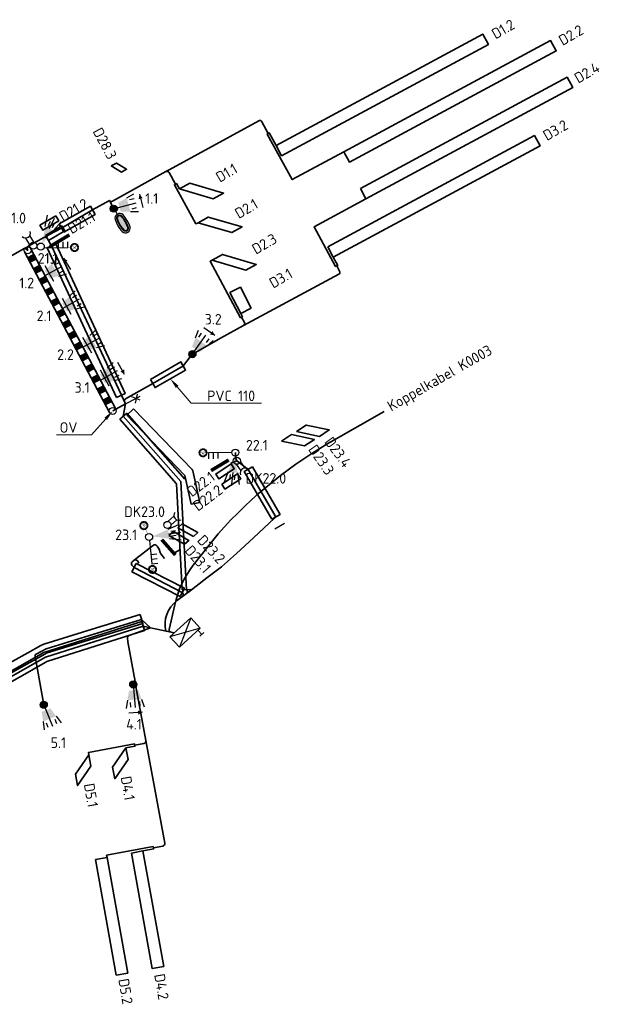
# Model space of a CAD drawing. Header units: metres. Extents: x 152437 to 154131, y 463655 to 464143.
# Tile 3 of 23: x 152494 to 152543, y 463885 to 463968. Entities that reach past the tile are written whole.
import ezdxf
from ezdxf import colors
from ezdxf.entities.mleader import LeaderData, LeaderLine
from ezdxf.enums import TextEntityAlignment as Align
from ezdxf.math import Vec2, Vec3

# ---------------------------------------------------------------- set-up
doc = ezdxf.new("R2010")
doc.units = ezdxf.units.M
doc.header["$MEASUREMENT"] = 0
doc.linetypes.add('DASHDOTX2', pattern=[50.8, 25.4, -12.7, 0, -12.7])
doc.layers.add('B04', color=7, linetype='Continuous', true_color=0xcc0000)
doc.layers.add('Goud-ontwerp', color=2, linetype='Continuous')
doc.layers.add('VRI-mastmateriaal', color=150, linetype='Continuous')
for name, color, linetype, lineweight in [('N-OI-KL-VRI_KABEL_DETECTIE-G', 10, 'Continuous', 35), ('N-OI-KL-VRI_KABELGEUL-G', 20, 'Continuous', 35), ('N-OI-KL-VRI_KABELGEUL-T18', 7, 'Continuous', 18), ('N-OI-KL-VRI_LUS_DETECTIE-G', 10, 'Continuous', 35), ('N-OI-KL-VRI_LUS_DETECTIE-T18', 7, 'Continuous', 18), ('N-OI-KL-VRI_MANTELBUIS-G', 80, 'Continuous', 35), ('N-OI-KL-VRI_MANTELBUIS-T18', 7, 'Continuous', 18), ('N-WE-VW-VRI_ARMATUUR-S', 160, 'Continuous', 25), ('N-WE-VW-VRI_ARMATUUR-T18', 7, 'Continuous', 18), ('N-WE-VW-VRI_KAST-S', 7, 'Continuous', 25), ('N-WE-VW-VRI_MAST-G', 7, 'Continuous', 35), ('N-WE-VW-VRI_MAST-S', 7, 'Continuous', 25), ('N-WE-VW-VRI_MAST-T18', 7, 'Continuous', 18), ('T-WE-VW-MARKERING_LANGS_STREEP_93DOORGETROKKEN_3X010-G', 7, 'Continuous', 13)]:
    doc.layers.add(name, color=color, linetype=linetype, lineweight=lineweight)
doc.styles.add('NLCS-ISO-M500-T18', font='txt', dxfattribs={"height": 0.9})

# ---------------------------------------------------------------- blocks, each defined once
blk = doc.blocks.new('V_MAST')
blk.add_circle((0, 0), 0.3)
blk = doc.blocks.new('*U20')
blk.add_lwpolyline([(0.183, 0.356), (4.295, -1.762), (3.928, -2.473), (-0.183, -0.356)], close=True)
blk = doc.blocks.new('*U21')
blk.add_lwpolyline([(-0.346, -0.201), (-2.702, 3.848), (-2.011, 4.251), (0.346, 0.201)], close=True)
blk = doc.blocks.new('*U22')
blk.add_lwpolyline([(-0.198, 0.347), (2.408, 1.834), (2.804, 1.139), (0.198, -0.347)], close=True)
blk = doc.blocks.new('*U23')
blk.add_lwpolyline([(-0.363, -0.168), (-6.269, 12.589), (-5.543, 12.925), (0.363, 0.168)], close=True)
blk = doc.blocks.new('*U24')
blk.add_lwpolyline([(-0.198, 0.347), (2.451, 1.859), (2.848, 1.164), (0.198, -0.347)], close=True)
blk = doc.blocks.new('uuu50')
at = {"color": 0, "linetype": 'ByBlock'}
blk.add_circle((0, 0), 0.3, dxfattribs=at)
blk = doc.blocks.new('*U27')
for p, q in [((0, 0.3), (15.485, 0.3)), ((15.485, -0.3), (0, -0.3))]:
    blk.add_line(p, q)
for points in [[(0.49, 0.3), (1.056, 0.3), (0.49, -0.3), (1.056, -0.3)], [(1.547, 0.3), (2.113, 0.3), (1.547, -0.3), (2.113, -0.3)], [(2.603, 0.3), (3.169, 0.3), (2.603, -0.3), (3.169, -0.3)], [(3.659, 0.3), (4.226, 0.3), (3.659, -0.3), (4.226, -0.3)], [(4.716, 0.3), (5.282, 0.3), (4.716, -0.3), (5.282, -0.3)], [(5.772, 0.3), (6.338, 0.3), (5.772, -0.3), (6.338, -0.3)], [(6.829, 0.3), (7.395, 0.3), (6.829, -0.3), (7.395, -0.3)], [(7.885, 0.3), (8.451, 0.3), (7.885, -0.3), (8.451, -0.3)], [(8.941, 0.3), (9.508, 0.3), (8.941, -0.3), (9.508, -0.3)], [(9.998, 0.3), (10.564, 0.3), (9.998, -0.3), (10.564, -0.3)], [(11.054, 0.3), (11.62, 0.3), (11.054, -0.3), (11.62, -0.3)], [(12.111, 0.3), (12.677, 0.3), (12.111, -0.3), (12.677, -0.3)], [(13.167, 0.3), (13.733, 0.3), (13.167, -0.3), (13.733, -0.3)], [(14.223, 0.3), (14.79, 0.3), (14.223, -0.3), (14.79, -0.3)]]:
    blk.add_solid(points)
at = {"layer": 'N-WE-VW-VRI_MAST-S'}
for p in [(0, 0), (15.485, 0)]:
    blk.add_blockref('uuu50', p, dxfattribs=at)
blk = doc.blocks.new('*U28')
for p, q in [((0.237, 1.013), (0.986, -0.331)), ((0.262, 0.146), (1.725, 0.962)), ((0.843, 1.157), (1.354, 1.636)), ((1.115, 1.08), (1.464, 1.275)), ((1.428, 0.109), (2.103, 0.292)), ((1.505, 0.381), (1.854, 0.576))]:
    blk.add_line(p, q)
blk.add_solid([(0.242, 0.593), (0.632, -0.106), (0.843, 1.157), (1.428, 0.109)])
at = {"layer": 'N-WE-VW-VRI_ARMATUUR-T18', "style": 'NLCS-ISO-M500-T18'}
blk.add_attdef('LNT', (2.419, -0.421), '', height=0.9, dxfattribs=at)
blk = doc.blocks.new('*U29')
blk.add_line((-0.305, 0.493), (0.305, -0.493))
at = {"flags": 128}
blk.add_lwpolyline([(-0.316, 0.51, 0, 0.35, 0), (-0.105, 0.17, 0.35, 0.35, 0)], format="xyseb", dxfattribs=at)
blk = doc.blocks.new('*U30')
blk.add_line((0.278, -0.509), (-0.278, 0.509))
at = {"flags": 128}
blk.add_lwpolyline([(0.288, -0.527, 0, 0.35, 0), (0.096, -0.176, 0.35, 0.35, 0)], format="xyseb", dxfattribs=at)
blk = doc.blocks.new('*U31')
for p, q in [((-0.611, -1.636), (-0.989, -2.562)), ((-0.438, -1.86), (-0.488, -2.257)), ((-0.214, -1.686), (-0.34, -2.679)), ((-0.041, -1.91), (-0.091, -2.307)), ((0.183, -1.737), (0.318, -2.728))]:
    blk.add_line(p, q)
blk.add_solid([(-0.038, -0.298), (0.183, -1.737), (-0.611, -1.636)])
at = {"layer": 'N-WE-VW-VRI_ARMATUUR-T18', "style": 'NLCS-ISO-M500-T18'}
blk.add_attdef('LNT', (2.895, -0.504), '', height=0.9, dxfattribs=at)
blk = doc.blocks.new('*U32')
for p, q in [((-0.3, -0.003), (-2.3, -0.022)), ((-2.3, -0.022), (-2.295, -0.522)), ((-1.9, -0.018), (-1.895, -0.518)), ((-1.5, -0.014), (-1.495, -0.514))]:
    blk.add_line(p, q)
blk = doc.blocks.new('*U33')
for p, q in [((-0.044, -0.297), (0.331, -0.847)), ((0.293, -0.067), (0.675, -0.627))]:
    blk.add_line(p, q)
blk.add_arc((0.699, -1.042), 0.416, 45.40141, 203.21255)
at = {"layer": 'N-WE-VW-VRI_ARMATUUR-T18', "style": 'NLCS-ISO-M500-T18'}
blk.add_attdef('INST', (1.581, -0.506), '', height=0.9, dxfattribs=at)
blk = doc.blocks.new('*U34')
for p, q in [((0.037, 0.298), (0.556, 0.734)), ((0.3, -0.015), (0.81, 0.415))]:
    blk.add_line(p, q)
blk.add_arc((0.967, 0.8), 0.416, 141.14788, 298.95903)
at = {"layer": 'N-WE-VW-VRI_ARMATUUR-T18', "style": 'NLCS-ISO-M500-T18'}
blk.add_attdef('INST', (1.581, -0.506), '', height=0.9, dxfattribs=at)
blk = doc.blocks.new('*U35')
for p, q in [((0.03, -0.298), (0.231, -2.288)), ((0.151, -1.492), (0.648, -1.442)), ((0.191, -1.89), (0.688, -1.84)), ((0.231, -2.288), (0.729, -2.238))]:
    blk.add_line(p, q)
blk = doc.blocks.new('*U36')
for p, q in [((1.621, 0.65), (2.537, 1.051)), ((1.681, 0.255), (2.669, 0.405)), ((1.849, 0.483), (2.244, 0.543)), ((1.909, 0.087), (2.304, 0.147)), ((1.741, -0.141), (2.735, -0.252))]:
    blk.add_line(p, q)
blk.add_solid([(0.297, 0.045), (1.621, 0.65), (1.741, -0.141)])
at = {"layer": 'N-WE-VW-VRI_ARMATUUR-T18', "style": 'NLCS-ISO-M500-T18'}
blk.add_attdef('LNT', (2.895, -0.504), '', height=0.9, dxfattribs=at)
blk = doc.blocks.new('*U50')
for p, q in [((1.104, 0.912), (1.717, 1.249)), ((1.348, 0.77), (1.735, 0.872)), ((0.29, 0.077), (1.91, 0.504)), ((1.552, -0.004), (1.939, 0.098)), ((1.41, -0.248), (2.11, -0.239))]:
    blk.add_line(p, q)
blk.add_solid([(0.381, 0.514), (0.586, -0.259), (1.104, 0.912), (1.41, -0.248)])
at = {"layer": 'N-WE-VW-VRI_ARMATUUR-T18', "style": 'NLCS-ISO-M500-T18'}
blk.add_attdef('LNT', (2.419, -0.421), '', height=0.9, dxfattribs=at)
blk = doc.blocks.new('*U51')
blk.add_line((-0.139, 0.563), (0.139, -0.563))
at = {"flags": 128}
blk.add_lwpolyline([(-0.144, 0.583, 0, 0.35, 0), (-0.048, 0.194, 0.35, 0.35, 0)], format="xyseb", dxfattribs=at)
blk = doc.blocks.new('*U52')
for p, q in [((0.27, 1.406), (0.529, 2.057)), ((0.549, 1.452), (0.783, 1.777)), ((0.175, 0.244), (1.152, 1.605)), ((1.199, 0.986), (1.433, 1.311)), ((1.245, 0.707), (1.779, 1.16))]:
    blk.add_line(p, q)
blk.add_solid([(-0.034, 0.639), (0.616, 0.173), (0.27, 1.406), (1.245, 0.707)])
at = {"layer": 'N-WE-VW-VRI_ARMATUUR-T18', "style": 'NLCS-ISO-M500-T18'}
blk.add_attdef('LNT', (2.419, -0.421), '', height=0.9, dxfattribs=at)
blk = doc.blocks.new('*U53')
blk.add_line((0.479, -0.327), (-0.479, 0.327))
at = {"flags": 128}
blk.add_lwpolyline([(0.496, -0.338, 0, 0.35, 0), (0.165, -0.113, 0.35, 0.35, 0)], format="xyseb", dxfattribs=at)
blk = doc.blocks.new('*U59')
blk.add_line((0.578, 0.045), (-0.578, -0.045))
at = {"flags": 128}
blk.add_lwpolyline([(0.598, 0.046, 0, 0.35, 0), (0.199, 0.015, 0.35, 0.35, 0)], format="xyseb", dxfattribs=at)
blk = doc.blocks.new('*U58')
for p, q in [((0.026, -0.299), (0.17, -1.968)), ((-0.486, -1.347), (-0.596, -2.038)), ((-0.269, -1.529), (-0.235, -1.927)), ((0.528, -1.46), (0.562, -1.858)), ((0.71, -1.243), (0.937, -1.906))]:
    blk.add_line(p, q)
blk.add_solid([(0.442, -0.464), (-0.355, -0.533), (0.71, -1.243), (-0.486, -1.347)])
at = {"layer": 'N-WE-VW-VRI_ARMATUUR-T18', "style": 'NLCS-ISO-M500-T18'}
blk.add_attdef('LNT', (2.419, -0.421), '', height=0.9, dxfattribs=at)
blk = doc.blocks.new('*U60')
for p, q in [((0.114, -0.277), (0.754, -1.826)), ((-0.059, -1.431), (0.044, -2.123)), ((0.202, -1.539), (0.355, -1.909)), ((0.942, -1.234), (1.095, -1.604)), ((1.051, -0.973), (1.466, -1.536))]:
    blk.add_line(p, q)
blk.add_solid([(0.56, -0.31), (-0.179, -0.615), (1.051, -0.973), (-0.059, -1.431)])
at = {"layer": 'N-WE-VW-VRI_ARMATUUR-T18', "style": 'NLCS-ISO-M500-T18'}
blk.add_attdef('LNT', (2.419, -0.421), '', height=0.9, dxfattribs=at)
blk = doc.blocks.new('*U71')
for p, q in [((-1.292, -0.361), (0.486, 1.25)), ((0.486, 1.25), (-0.486, -1.25)), ((0.486, 1.25), (1.292, 0.361)), ((1.292, 0.361), (-1.292, -0.361)), ((1.292, 0.361), (-0.486, -1.25)), ((-0.486, -1.25), (-1.292, -0.361))]:
    blk.add_line(p, q)
for points in [[(1.416, -0.162), (1.1, 0.187)], [(1.59, -0.004), (1.241, -0.32)]]:
    blk.add_lwpolyline(points)
blk = doc.blocks.new('*U82')
for p, q in [((2.296, 1.221), (0.265, 0.141)), ((2.348, 0.909), (1.625, 1.204)), ((2.067, 1.439), (1.907, 0.674))]:
    blk.add_line(p, q)
at = {"layer": 'N-WE-VW-VRI_ARMATUUR-T18', "style": 'NLCS-ISO-M500-T18'}
for p in [(2.82, 0.821), (2.82, -0.894)]:
    blk.add_attdef('INST', text='', height=0.9, dxfattribs=at).set_placement(p, align=Align.MIDDLE_LEFT)
blk = doc.blocks.new('*U85')
for p, q in [((0.377, 1.705), (0.563, 2.688)), ((0.644, 1.799), (0.818, 2.159)), ((0.738, 1.532), (1.171, 2.433)), ((1.004, 1.625), (1.178, 1.986)), ((1.098, 1.358), (1.75, 2.116))]:
    blk.add_line(p, q)
blk.add_solid([(0.13, 0.27), (0.377, 1.705), (1.098, 1.358)])
at = {"layer": 'N-WE-VW-VRI_ARMATUUR-T18', "style": 'NLCS-ISO-M500-T18'}
blk.add_attdef('LNT', (2.895, -0.504), '', height=0.9, dxfattribs=at)
blk = doc.blocks.new('*U86')
for p, q in [((0.3, 0.001), (2.3, 0.01)), ((1.5, 0.007), (1.498, 0.507)), ((1.9, 0.008), (1.898, 0.508)), ((2.3, 0.01), (2.298, 0.51))]:
    blk.add_line(p, q)
blk = doc.blocks.new('*U87')
for p, q in [((0.056, 0.295), (-0.299, 0.859)), ((-0.29, 0.078), (-0.65, 0.652))]:
    blk.add_line(p, q)
blk.add_arc((-0.658, 1.068), 0.416, 223.20012, 21.01126)
at = {"layer": 'N-WE-VW-VRI_ARMATUUR-T18', "style": 'NLCS-ISO-M500-T18'}
blk.add_attdef('INST', (1.581, -0.506), '', height=0.9, dxfattribs=at)
blk = doc.blocks.new('*U92')
at = {"layer": 'VRI-mastmateriaal'}
h = blk.add_hatch(color=255, dxfattribs=at)
h.dxf.hatch_style = 1
edge = h.paths.add_edge_path()
edge.add_arc((2.447, -1.113), 2.65, 107.3856, 133.06477)
edge.add_arc((0.911, 0.531), 0.4, 133.06477, 287.3856)
edge.add_arc((0.239, 2.678), 2.65, 287.3856, 313.06477)
edge.add_arc((1.775, 1.034), 0.4, 313.06477, 467.3856)
h = blk.add_hatch(color=50, dxfattribs=at)
h.dxf.hatch_style = 1
edge = h.paths.add_edge_path()
edge.add_arc((2.447, -1.113), 2.45, 107.3856, 133.06477)
edge.add_arc((0.911, 0.531), 0.2, 133.06477, 287.3856)
edge.add_arc((0.239, 2.678), 2.45, 287.3856, 313.06477)
edge.add_arc((1.775, 1.034), 0.2, 313.06477, 467.3856)
at = {"layer": 'VRI-mastmateriaal', "color": 255}
blk.add_lwpolyline([(1.656, 1.416, 0.112518), (0.638, 0.823, 0.797724), (1.031, 0.149, 0.112518), (2.048, 0.742, 0.797724)], format="xyb", close=True, dxfattribs=at)
at = {"layer": 'VRI-mastmateriaal', "color": 0, "const_width": 0.1, "flags": 128}
blk.add_lwpolyline([(1.7, 1.273, 0.112518), (0.74, 0.713, 0.797724), (0.986, 0.292, 0.112518), (1.946, 0.852, 0.797724)], format="xyb", close=True, dxfattribs=at)
at = {"layer": 'VRI-mastmateriaal', "color": 1, "flags": 128}
blk.add_lwpolyline([(1.715, 1.225, 0.112518), (0.775, 0.677, 0.797724), (0.971, 0.34, 0.112518), (1.912, 0.888, 0.797724)], format="xyb", close=True, dxfattribs=at)
at = {"layer": 'VRI-mastmateriaal', "color": 0, "const_width": 0.1, "flags": 128}
blk.add_lwpolyline([(0.717, 0.418), (0.367, 0.214)], dxfattribs=at)
blk = doc.blocks.new('WTV')
at = {"layer": 'VRI-mastmateriaal'}
h = blk.add_hatch(color=256, dxfattribs=at)
h.dxf.hatch_style = 1
edge = h.paths.add_edge_path()
edge.add_arc((25.1, 102.346), 0.0343, 0, 360)
h = blk.add_hatch(color=256, dxfattribs=at)
h.dxf.hatch_style = 1
edge = h.paths.add_edge_path()
edge.add_arc((25.187, 102.436), 0.0343, 0, 360)
h = blk.add_hatch(color=256, dxfattribs=at)
h.dxf.hatch_style = 1
edge = h.paths.add_edge_path()
edge.add_arc((25.303, 102.482), 0.0343, 0, 360)
h = blk.add_hatch(color=256, dxfattribs=at)
h.dxf.hatch_style = 1
edge = h.paths.add_edge_path()
edge.add_arc((25.427, 102.478), 0.0343, 0, 360)
h = blk.add_hatch(color=256, dxfattribs=at)
h.dxf.hatch_style = 1
edge = h.paths.add_edge_path()
edge.add_arc((25.54, 102.423), 0.0343, 0, 360)
h = blk.add_hatch(color=256, dxfattribs=at)
h.dxf.hatch_style = 1
edge = h.paths.add_edge_path()
edge.add_arc((25.62, 102.327), 0.0343, 0, 360)
h = blk.add_hatch(color=256, dxfattribs=at)
h.dxf.hatch_style = 1
edge = h.paths.add_edge_path()
edge.add_arc((25.058, 102.229), 0.0343, 0, 360)
h = blk.add_hatch(color=256, dxfattribs=at)
h.dxf.hatch_style = 1
edge = h.paths.add_edge_path()
edge.add_arc((25.066, 102.104), 0.0343, 0, 360)
h = blk.add_hatch(color=256, dxfattribs=at)
h.dxf.hatch_style = 1
edge = h.paths.add_edge_path()
edge.add_arc((25.124, 101.994), 0.0343, 0, 360)
h = blk.add_hatch(color=256, dxfattribs=at)
h.dxf.hatch_style = 1
edge = h.paths.add_edge_path()
edge.add_arc((25.223, 101.917), 0.0343, 0, 360)
h = blk.add_hatch(color=256, dxfattribs=at)
h.dxf.hatch_style = 1
edge = h.paths.add_edge_path()
edge.add_arc((25.344, 101.887), 0.0343, 0, 360)
h = blk.add_hatch(color=256, dxfattribs=at)
h.dxf.hatch_style = 1
edge = h.paths.add_edge_path()
edge.add_arc((25.467, 101.908), 0.0343, 0, 360)
h = blk.add_hatch(color=256, dxfattribs=at)
h.dxf.hatch_style = 1
edge = h.paths.add_edge_path()
edge.add_arc((25.57, 101.978), 0.0343, 0, 360)
h = blk.add_hatch(color=256, dxfattribs=at)
h.dxf.hatch_style = 1
edge = h.paths.add_edge_path()
edge.add_arc((25.636, 102.084), 0.0343, 0, 360)
h = blk.add_hatch(color=256, dxfattribs=at)
h.dxf.hatch_style = 1
edge = h.paths.add_edge_path()
edge.add_arc((25.654, 102.207), 0.0343, 0, 360)
at = {"layer": 'VRI-mastmateriaal', "const_width": 0.025, "flags": 128}
blk.add_lwpolyline([(25.73, 102.187, -1), (24.98, 102.187, -1)], format="xyb", close=True, dxfattribs=at)
for points in [[(25.48, 102.312), (25.417, 102.062), (25.355, 102.262), (25.292, 102.062), (25.23, 102.312)], [(26.106, 102.187), (25.73, 102.187)]]:
    blk.add_lwpolyline(points, dxfattribs=at)
at = {"layer": 'VRI-mastmateriaal'}
for centre in [(25.1, 102.346), (25.187, 102.436), (25.303, 102.482), (25.427, 102.478), (25.54, 102.423), (25.62, 102.327), (25.058, 102.229), (25.066, 102.104), (25.124, 101.994), (25.223, 101.917), (25.344, 101.887), (25.467, 101.908), (25.57, 101.978), (25.636, 102.084), (25.654, 102.207)]:
    blk.add_circle(centre, 0.0343, dxfattribs=at)

msp = doc.modelspace()

# ---------------------------------------------------------------- hatches: boundary and pattern name
at = {"layer": 'T-WE-VW-MARKERING_LANGS_STREEP_93DOORGETROKKEN_3X010-G'}
h = msp.add_hatch(color=256, dxfattribs=at)
h.dxf.hatch_style = 1
edge = h.paths.add_edge_path()
edge.add_arc((152501.972, 463952.307), 0.3, 0, 360)
h = msp.add_hatch(color=256, dxfattribs=at)
h.dxf.hatch_style = 1
edge = h.paths.add_edge_path()
edge.add_arc((152508.669, 463939.909), 0.3, 0, 360)
h = msp.add_hatch(color=256, dxfattribs=at)
h.dxf.hatch_style = 1
edge = h.paths.add_edge_path()
edge.add_arc((152503.623, 463911.767), 0.3, 0, 360)
h = msp.add_hatch(color=256, dxfattribs=at)
h.dxf.hatch_style = 1
edge = h.paths.add_edge_path()
edge.add_arc((152496.006, 463910.038), 0.3, 0, 360)

# ---------------------------------------------------------------- linework, layer by layer
at = {"layer": 'B04'}
msp.add_line((152515.683, 463925.025), (152516.501, 463925.497), dxfattribs=at)
at = {"layer": 'N-OI-KL-VRI_KABEL_DETECTIE-G'}
for points in [[(152521.572, 463957.148), (152517.169, 463954.779), (152515.032, 463958.667), (152515.129, 463958.719)], [(152515.129, 463958.719), (152515.208, 463958.762), (152515.791, 463957.702)], [(152507.562, 463953.989), (152507.31, 463954.443), (152507.223, 463954.396)], [(152507.223, 463954.396), (152507.135, 463954.35), (152508.967, 463951.017), (152509.15, 463951.108)], [(152520.969, 463947.432), (152520.87, 463947.381), (152519.045, 463950.772), (152523.448, 463953.141)], [(152510.355, 463947.928), (152510.179, 463947.833), (152512.776, 463943.007), (152512.931, 463943.095), (152512.783, 463943.381)], [(152520.668, 463948.178), (152521.047, 463947.473), (152520.969, 463947.432)], [(152511.947, 463930.598), (152512.061, 463930.668)], [(152506.277, 463922.51), (152505.986, 463922.894)], [(152507.593, 463923.233), (152507.155, 463922.993)], [(152499.844, 463905.781), (152499.81, 463905.964), (152503.737, 463906.702), (152503.774, 463906.505), (152503.003, 463906.364)], [(152501.396, 463897.025), (152501.361, 463897.211), (152505.336, 463897.958), (152505.355, 463897.86)], [(152505.355, 463897.86), (152505.375, 463897.762), (152504.457, 463897.586)]]:
    msp.add_lwpolyline(points, dxfattribs=at)
at = {"layer": 'N-OI-KL-VRI_KABELGEUL-G'}
for points in [[(152515.127, 463958.724), (152514.589, 463959.708, 0.414214), (152514.317, 463959.788), (152506.674, 463955.61), (152506.403, 463955.459)], [(152506.403, 463955.459, -0.414214), (152506.675, 463955.381), (152507.223, 463954.395)], [(152501.69, 463952.84), (152501.69, 463952.84), (152501.591, 463953.014), (152500.161, 463952.198), (152497.528, 463950.658), (152496.375, 463950.056, 0.424054), (152496.293, 463949.78)], [(152496.29, 463949.786, 0.414214), (152496.017, 463949.862), (152496.017, 463949.862), (152494.588, 463949.054), (152494.63, 463948.757), (152494.398, 463948.946), (152492.265, 463947.74), (152492.265, 463947.74, -0.082344), (152486.824, 463948.266), (152486.105, 463948.459)], [(152520.969, 463947.432), (152521.211, 463946.982, -0.414214), (152521.13, 463946.712), (152513.022, 463942.344)], [(152512.853, 463943.051), (152513.097, 463942.615, -0.414214), (152513.02, 463942.343)], [(152513.022, 463942.344), (152511.055, 463941.262), (152508.93, 463940.057), (152508.669, 463939.912), (152508.486, 463939.672), (152507.914, 463938.932, -0.098928), (152507.855, 463938.881), (152505.284, 463937.414), (152502.968, 463936.102, 0.390363), (152502.886, 463935.844)], [(152508.16, 463919.522, 0.414214), (152508.199, 463919.803), (152508.167, 463919.844), (152507.669, 463929.054), (152502.777, 463934.629), (152502.959, 463935.664)], [(152506.846, 463916.215, -0.414214), (152506.694, 463916.453), (152507.163, 463918.56, -0.111371), (152508.74, 463921.928), (152510.848, 463924.598, -0.08309), (152520.917, 463932.7), (152525.014, 463935.036)], [(152512.327, 463931.522), (152512.327, 463931.222), (152512.327, 463931.099), (152512.451, 463930.825), (152512.69, 463930.644), (152513.415, 463930.095), (152515.692, 463926.183, -0.349498), (152515.656, 463925.936), (152513.871, 463924.264), (152512.433, 463922.92), (152511.139, 463921.785), (152509.904, 463920.847), (152508.32, 463919.643), (152508.16, 463919.522)], [(152503.689, 463922.34), (152503.857, 463922.47), (152505.351, 463923.622, -0.414214), (152505.632, 463923.586), (152505.665, 463923.544), (152505.826, 463923.291)], [(152507.817, 463919.261, 0.414214), (152507.855, 463919.542), (152507.802, 463919.612), (152503.694, 463921.735), (152503.515, 463921.938, -0.433066), (152503.543, 463922.228), (152503.689, 463922.34)], [(152503.689, 463922.34, -0.43225), (152503.976, 463922.294), (152503.976, 463922.294), (152504.103, 463922.108)], [(152507.817, 463919.261), (152507.325, 463918.888, 0.297721), (152506.407, 463916.312)], [(152496.006, 463910.038), (152495.263, 463914.144, -0.323639), (152495.364, 463914.355), (152496.195, 463914.807), (152504.342, 463917.313), (152505.084, 463916.606)], [(152503.623, 463911.767), (152503.78, 463912.023), (152503.164, 463915.386), (152503.137, 463915.731, -0.334701), (152503.267, 463915.934), (152505.084, 463916.606)], [(152504.703, 463906.98, -0.414214), (152504.542, 463906.748), (152503.756, 463906.604)], [(152504.703, 463906.98), (152504.757, 463906.688), (152506.305, 463898.237, -0.414214), (152506.144, 463898.004), (152505.355, 463897.86)]]:
    msp.add_lwpolyline(points, format="xyb", dxfattribs=at)
for points in [[(152506.403, 463955.459), (152501.864, 463952.936)], [(152501.69, 463952.84), (152501.972, 463952.307)], [(152502.967, 463935.669), (152502.626, 463936.404), (152496.659, 463949.133), (152496.29, 463949.786)], [(152501.88, 463935.073), (152502.959, 463935.664)], [(152512.061, 463930.668), (152512.173, 463930.713), (152512.451, 463930.825)], [(152505.986, 463922.894), (152505.91, 463923.003), (152505.826, 463923.291)], [(152508.16, 463919.522), (152507.817, 463919.261)], [(152481.503, 463905.78), (152481.549, 463905.806), (152483.073, 463906.646), (152485.682, 463908.085), (152485.802, 463908.36), (152486.095, 463908.424), (152496.14, 463914.089), (152504.469, 463916.743), (152505.084, 463916.606)], [(152507.113, 463916.155), (152505.084, 463916.606)], [(152503.623, 463911.767), (152503.86, 463911.583), (152504.703, 463906.98)]]:
    msp.add_lwpolyline(points, dxfattribs=at)
msp.add_arc((152501.766, 463953.111), 0.2, 209.48537, 299.06375, dxfattribs=at)
at = {"layer": 'N-OI-KL-VRI_LUS_DETECTIE-G'}
for points in [[(152515.791, 463957.702), (152516.264, 463956.821), (152533.877, 463966.297), (152533.403, 463967.177), (152515.791, 463957.702)], [(152521.572, 463957.148), (152522.046, 463956.268), (152539.659, 463965.743), (152539.185, 463966.624), (152521.572, 463957.148)], [(152522.975, 463954.021), (152540.587, 463963.497), (152541.061, 463962.616), (152523.448, 463953.141), (152522.975, 463954.021)], [(152520.194, 463949.058), (152520.668, 463948.178), (152538.281, 463957.653), (152537.807, 463958.534), (152520.194, 463949.058)], [(152501.757, 463955.949), (152502.195, 463956.19), (152503.054, 463955.667), (152502.619, 463955.42), (152501.757, 463955.949)], [(152507.562, 463953.989), (152508.438, 463954.47), (152511.319, 463953.633), (152510.442, 463953.152), (152507.562, 463953.989)], [(152497.027, 463951.704), (152497.28, 463951.273), (152495.932, 463950.469), (152495.675, 463950.898), (152497.027, 463951.704)], [(152509.146, 463951.106), (152510.023, 463951.587), (152512.904, 463950.75), (152512.027, 463950.269), (152509.146, 463951.106)], [(152496.156, 463950.017), (152496.411, 463949.588), (152497.787, 463950.411), (152497.53, 463950.84), (152496.154, 463950.021)], [(152510.355, 463947.928), (152511.236, 463948.402), (152514.109, 463947.539), (152513.228, 463947.065), (152510.355, 463947.928)], [(152517.525, 463933.325), (152518.365, 463933.869), (152520.321, 463933.45), (152519.481, 463932.907), (152517.525, 463933.325)], [(152516.264, 463932.51), (152517.106, 463933.053), (152519.062, 463932.635), (152518.222, 463932.091), (152516.266, 463932.51)], [(152511.966, 463930.554), (152512.237, 463930.134), (152510.924, 463929.274), (152510.649, 463929.691), (152511.966, 463930.554)], [(152511.167, 463928.832), (152511.441, 463928.414), (152512.78, 463929.294), (152512.505, 463929.712), (152511.165, 463928.836)], [(152508.746, 463924.372), (152509.123, 463924.701), (152507.803, 463925.442), (152507.428, 463925.112), (152508.746, 463924.372)], [(152506.669, 463924.46), (152507.047, 463924.788), (152508.368, 463924.045), (152507.993, 463923.714), (152506.669, 463924.46)], [(152501.867, 463904.713), (152503.003, 463906.361), (152503.184, 463905.377), (152502.047, 463903.731), (152501.867, 463904.713)], [(152498.708, 463904.135), (152499.844, 463905.781), (152500.025, 463904.797), (152498.888, 463903.151), (152498.708, 463904.135)], [(152503.475, 463897.398), (152505.241, 463887.566), (152506.226, 463887.743), (152504.457, 463897.586), (152503.475, 463897.398)], [(152500.411, 463896.848), (152501.396, 463897.025), (152503.164, 463887.182), (152502.18, 463887.006), (152500.411, 463896.848)]]:
    msp.add_lwpolyline(points, dxfattribs=at)
msp.add_lwpolyline([(152513.672, 463943.839), (152512.755, 463945.617), (152511.866, 463945.158), (152512.783, 463943.381)], close=True, dxfattribs=at)
at = {"layer": 'N-OI-KL-VRI_MANTELBUIS-G', "linetype": 'DASHDOTX2', "flags": 128}
for points in [[(152503.069, 463934.702), (152508.021, 463929.58), (152508.555, 463927.123), (152509.299, 463927.276), (152508.713, 463929.962), (152508.648, 463930.082), (152503.644, 463935.259), (152503.07, 463934.702)], [(152508.533, 463919.86), (152507.799, 463919.822), (152507.309, 463928.855), (152502.474, 463934.364), (152503.076, 463934.892), (152508.029, 463929.254), (152508.533, 463919.86)]]:
    msp.add_lwpolyline(points, dxfattribs=at)
at = {"layer": 'N-OI-KL-VRI_MANTELBUIS-G'}
for points in [[(152504.215, 463917.717), (152504.456, 463916.954), (152496.296, 463914.458), (152496.086, 463914.357), (152485.704, 463908.593), (152485.318, 463909.288), (152490.524, 463912.179), (152494.649, 463914.469), (152495.748, 463915.079), (152496.002, 463915.205), (152500.135, 463916.469), (152504.215, 463917.717)], [(152481.326, 463906.134), (152485.95, 463908.772), (152496.004, 463914.487), (152504.349, 463917.125), (152504.588, 463916.361), (152496.266, 463913.725), (152496.169, 463913.67), (152482.901, 463906.12), (152481.717, 463905.446), (152481.326, 463906.134), (152481.326, 463906.134)]]:
    msp.add_lwpolyline(points, dxfattribs=at)
at = {"layer": 'T-WE-VW-MARKERING_LANGS_STREEP_93DOORGETROKKEN_3X010-G', "const_width": 0.3, "flags": 128}
for points in [[(152496.528, 463949.073), (152498.185, 463950.069)], [(152511.757, 463930.891), (152510.257, 463929.989)], [(152506.056, 463924.107), (152507.213, 463922.794)]]:
    msp.add_lwpolyline(points, dxfattribs=at)
at = {"layer": 'T-WE-VW-MARKERING_LANGS_STREEP_93DOORGETROKKEN_3X010-G'}
msp.add_circle((152504.981, 463924.336), 0.3, dxfattribs=at)

# ---------------------------------------------------------------- block references
at = {"layer": 'Goud-ontwerp'}
for p, rotation in [((152524.029, 464051.171), 179.972533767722), ((152484.548, 463829.239), 0.1850185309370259), ((152609.618, 463907.564), 96.29277029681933)]:
    msp.add_blockref('WTV', p, dxfattribs=dict(at, rotation=rotation))
at = {"layer": 'Goud-ontwerp', "xscale": -1, "rotation": 115.1754392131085}
msp.add_blockref('WTV', (152586.224, 463991.723), dxfattribs=at)
at = {"layer": 'N-OI-KL-VRI_MANTELBUIS-G'}
for name, p in [('*U24', (152497.528, 463950.658)), ('*U23', (152502.565, 463936.376)), ('*U22', (152505.284, 463937.414)), ('*U21', (152515.785, 463926.053)), ('*U20', (152503.691, 463921.729))]:
    msp.add_blockref(name, p, dxfattribs=at)
at = {"layer": 'N-WE-VW-VRI_ARMATUUR-S'}
ref = msp.add_blockref('*U50', (152501.972, 463952.307), dxfattribs=at)
ref.add_attrib('LNT', '1.1', (152504.647, 463952.724), dxfattribs={"layer": 'N-WE-VW-VRI_ARMATUUR-T18', "height": 0.9, "style": 'NLCS-ISO-M500-T18'})
for name, p in [('*U51', (152504.306, 463952.966)), ('*U86', (152495.748, 463948.977)), ('*U29', (152497.985, 463947.609)), ('*U53', (152510.107, 463941.84)), ('*U30', (152502.603, 463938.698)), ('*U82', (152501.88, 463935.073)), ('*U32', (152512.327, 463931.522)), ('*U35', (152504.981, 463924.336)), ('*U59', (152503.843, 463909.355))]:
    msp.add_blockref(name, p, dxfattribs=at)
ref = msp.add_blockref('*U87', (152495.11, 463949.147), dxfattribs=dict(at, rotation=359.4623915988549))
ref.add_attrib('INST', 'DRK21.0', (152490.471, 463951.092), dxfattribs={"layer": 'N-WE-VW-VRI_ARMATUUR-T18', "height": 0.9, "rotation": 359.46239, "style": 'NLCS-ISO-M500-T18'})
ref = msp.add_blockref('*U85', (152495.75, 463949.077), dxfattribs=at)
ref.add_attrib('LNT', '21.1', (152495.489, 463947.623), dxfattribs={"layer": 'N-WE-VW-VRI_ARMATUUR-T18', "height": 0.9, "style": 'NLCS-ISO-M500-T18'})
ref = msp.add_blockref('*U28', (152495.849, 463946.457), dxfattribs=at)
ref.add_attrib('LNT', '1.2', (152493.915, 463945.523), dxfattribs={"layer": 'N-WE-VW-VRI_ARMATUUR-T18', "height": 0.9, "style": 'NLCS-ISO-M500-T18'})
ref = msp.add_blockref('*U28', (152497.333, 463943.656), dxfattribs=at)
ref.add_attrib('LNT', '2.1', (152495.399, 463942.723), dxfattribs={"layer": 'N-WE-VW-VRI_ARMATUUR-T18', "height": 0.9, "style": 'NLCS-ISO-M500-T18'})
ref = msp.add_blockref('*U52', (152508.669, 463939.909), dxfattribs=at)
ref.add_attrib('LNT', '3.2', (152509.717, 463942.435), dxfattribs={"layer": 'N-WE-VW-VRI_ARMATUUR-T18', "height": 0.9, "style": 'NLCS-ISO-M500-T18'})
ref = msp.add_blockref('*U28', (152499.081, 463940.355), dxfattribs=at)
ref.add_attrib('LNT', '2.2', (152497.147, 463939.422), dxfattribs={"layer": 'N-WE-VW-VRI_ARMATUUR-T18', "height": 0.9, "style": 'NLCS-ISO-M500-T18'})
ref = msp.add_blockref('*U28', (152500.565, 463937.555), dxfattribs=at)
ref.add_attrib('LNT', '3.1', (152498.631, 463936.621), dxfattribs={"layer": 'N-WE-VW-VRI_ARMATUUR-T18', "height": 0.9, "style": 'NLCS-ISO-M500-T18'})
ref = msp.add_blockref('*U31', (152512.327, 463931.522), dxfattribs=at)
ref.add_attrib('LNT', '22.1', (152513.228, 463931.699), dxfattribs={"layer": 'N-WE-VW-VRI_ARMATUUR-T18', "height": 0.9, "style": 'NLCS-ISO-M500-T18'})
ref = msp.add_blockref('*U33', (152512.451, 463930.825), dxfattribs=at)
ref.add_attrib('INST', 'DK22.0', (152513.194, 463928.88), dxfattribs={"layer": 'N-WE-VW-VRI_ARMATUUR-T18', "height": 0.9, "style": 'NLCS-ISO-M500-T18'})
ref = msp.add_blockref('*U34', (152506.54, 463925.366), dxfattribs=at)
ref.add_attrib('INST', 'DK23.0', (152502.848, 463926.037), dxfattribs={"layer": 'N-WE-VW-VRI_ARMATUUR-T18', "height": 0.9, "style": 'NLCS-ISO-M500-T18'})
ref = msp.add_blockref('*U36', (152504.981, 463924.336), dxfattribs=at)
ref.add_attrib('LNT', '23.1', (152502.09, 463924.068), dxfattribs={"layer": 'N-WE-VW-VRI_ARMATUUR-T18', "height": 0.9, "style": 'NLCS-ISO-M500-T18'})
ref = msp.add_blockref('*U58', (152503.623, 463911.767), dxfattribs=at)
ref.add_attrib('LNT', '4.1', (152503.027, 463907.934), dxfattribs={"layer": 'N-WE-VW-VRI_ARMATUUR-T18', "height": 0.9, "style": 'NLCS-ISO-M500-T18'})
ref = msp.add_blockref('*U60', (152496.007, 463910.038), dxfattribs=at)
ref.add_attrib('LNT', '5.1', (152496.598, 463906.356), dxfattribs={"layer": 'N-WE-VW-VRI_ARMATUUR-T18', "height": 0.9, "style": 'NLCS-ISO-M500-T18'})
at = {"layer": 'N-WE-VW-VRI_KAST-S'}
msp.add_blockref('*U71', (152508.048, 463916.192), dxfattribs=at)
at = {"layer": 'N-WE-VW-VRI_MAST-G', "rotation": 297.914167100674}
msp.add_blockref('*U27', (152494.63, 463948.757), dxfattribs=at)
at = {"layer": 'N-WE-VW-VRI_MAST-S'}
for p in [(152501.972, 463952.307), (152494.63, 463948.757), (152495.75, 463949.077), (152508.669, 463939.909), (152501.88, 463935.073), (152512.327, 463931.522), (152512.451, 463930.825), (152506.54, 463925.366), (152504.981, 463924.336), (152503.623, 463911.767), (152496.006, 463910.038)]:
    msp.add_blockref('V_MAST', p, dxfattribs=at)
at = {"layer": 'N-WE-VW-VRI_MAST-S', "rotation": 190.8086561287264}
msp.add_blockref('V_MAST', (152495.11, 463949.147), dxfattribs=at)
at = {"layer": 'VRI-mastmateriaal', "rotation": 270}
msp.add_blockref('*U92', (152501.935, 463952.413), dxfattribs=at)

# ---------------------------------------------------------------- texts
at = {"layer": 'N-OI-KL-VRI_KABELGEUL-T18', "insert": (152525.448, 463935.284), "char_height": 0.9, "attachment_point": 4, "rotation": 29.7005, "style": 'NLCS-ISO-M500-T18'}
msp.add_mtext_dynamic_manual_height_columns('Koppelkabel K0003', width=14.93465, gutter_width=6.25, heights=[0], dxfattribs=at)
at = {"layer": 'N-OI-KL-VRI_LUS_DETECTIE-T18', "style": 'NLCS-ISO-M500-T18'}
for s, rotation, p in [('D1.2', 30, (152536.007, 463968.107)), ('D2.2', 30, (152541.853, 463967.639)), ('D2.4', 30, (152543.241, 463964.45)), ('D28.3', 298.16538, (152501.876, 463956.612)), ('D3.2', 30, (152540.536, 463959.543)), ('D1.1', 30, (152512.38, 463955.823)), ('D21.2', 30, (152499.677, 463952.842)), ('D2.1', 30, (152514.132, 463952.809)), ('D21.1', 30, (152500.271, 463951.727)), ('D2.3', 30, (152515.744, 463949.854)), ('D3.1', 30, (152517.078, 463946.885)), ('D23.4', 306.31921, (152521.913, 463930.417)), ('D23.3', 304.5935, (152520.446, 463929.755)), ('D22.1', 36.85066, (152510.423, 463929.617)), ('D22.2', 36.85066, (152511.074, 463928.493)), ('D23.2', 312.72537, (152511.215, 463922.274)), ('D23.1', 310.99966, (152510.002, 463921.457)), ('D4.1', 279.75596, (152503.344, 463901.91)), ('D5.1', 279.75596, (152500.2, 463901.318)), ('D4.2', 279.75596, (152506.226, 463884.918)), ('D5.2', 279.75596, (152503.167, 463884.532))]:
    msp.add_text(s, height=0.9, rotation=rotation, dxfattribs=at).set_placement(p, align=Align.MIDDLE_RIGHT)

# ---------------------------------------------------------------- leaders
at = {"layer": 'N-OI-KL-VRI_MANTELBUIS-T18'}
ml = msp.add_multileader_mtext('Standard', dxfattribs=at)
ml.set_content('PVC 110', color=7, style='NLCS-ISO-M500-T18')
ml.set_leader_properties(color=256, lineweight=-1)
ml.build(insert=Vec2(0, 0))
ml.multileader.update_dxf_attribs({"text_left_attachment_type": 5, "text_right_attachment_type": 5, "dogleg_length": 0.9, "arrow_head_size": 0.9})
ctx = ml.context
ctx.base_point, ctx.char_height, ctx.arrow_head_size, ctx.landing_gap_size, ctx.plane_origin = Vec3(152509.469, 463935.729), 0.9, 0.9, 0.45, Vec3(-2908.587, 2453.016)
ctx.left_attachment, ctx.right_attachment = 5, 5
notes = []
notes.append((ctx, [(1, (1, 1, 0), (152508.569, 463935.729), (1, 0), 0.9, [(0, [(152506.785, 463937.81)], 0, [])])]))
ctx.mtext.insert, ctx.mtext.flow_direction = Vec3(152509.919, 463936.809), 5
at = {"layer": 'N-WE-VW-VRI_MAST-T18'}
ml = msp.add_multileader_mtext('Standard', dxfattribs=at)
ml.set_content('OV', color=7, style='NLCS-ISO-M500-T18')
ml.set_leader_properties(color=256, lineweight=-1)
ml.build(insert=Vec2(0, 0))
ml.multileader.update_dxf_attribs({"text_left_attachment_type": 5, "text_right_attachment_type": 5, "dogleg_length": 0.9, "arrow_head_size": 0.9})
ctx = ml.context
ctx.base_point, ctx.char_height, ctx.arrow_head_size, ctx.landing_gap_size, ctx.plane_origin = Vec3(152496.91, 463933.033), 0.9, 0.9, 0.45, Vec3(-2907.505, 2452.725)
ctx.left_attachment, ctx.right_attachment = 5, 5
notes.append((ctx, [(0, (1, 1, 0), (152500.06, 463933.033), (-1, 0), 0.9, [(0, [(152501.88, 463935.073)], 0, [])])]))
ctx.mtext.insert, ctx.mtext.flow_direction = Vec3(152497.36, 463934.113), 5
for ctx, leaders in notes:
    for number, flags, end, landing, length, lines in leaders:
        leader = LeaderData()
        leader.index, (leader.has_last_leader_line, leader.has_dogleg_vector, leader.attachment_direction) = number, flags
        leader.last_leader_point, leader.dogleg_vector, leader.dogleg_length = Vec3(end), Vec3(landing), length
        for number, points, colour, breaks in lines:
            line = LeaderLine()
            line.index, line.vertices, line.color, line.breaks = number, Vec3.list(points), colors.encode_raw_color(colour), breaks
            leader.lines.append(line)
        ctx.leaders.append(leader)

doc.saveas('drawing.dxf')
